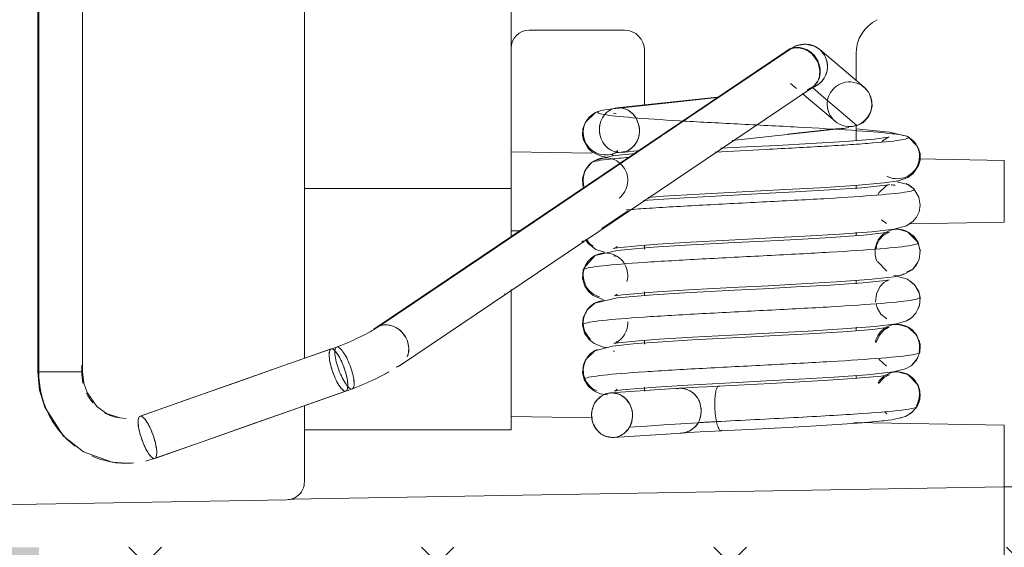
# Model space of a CAD drawing. Header units: millimetres. Extents: x -6769 to -5297, y 160 to 6644.
# Tile 4 of 15: x -5875 to -5847, y 282 to 297. Entities that reach past the tile are written whole.
import ezdxf

# ---------------------------------------------------------------- set-up
doc = ezdxf.new("R2010")
doc.units = ezdxf.units.MM
doc.linetypes.add('Dash', pattern=[6, 3, -3])
doc.layers.add('A-ANNO-DIMS', color=7, linetype='Continuous', lineweight=9, true_color=0x5b5b5b)
doc.layers.add('A-DETL-GENF', color=7, linetype='Continuous', lineweight=9)
doc.layers.add('E-LITE-EQPM', color=7, linetype='Continuous', lineweight=20)

# ---------------------------------------------------------------- blocks, each defined once
blk = doc.blocks.new('43703_GLB - 43701 TROOP-3 white recessed lamp-669899-Lateral_PDF')
at = {"lineweight": 9}
for p, q in [((-3246.989, 300.028), (-3246.989, 287.086)), ((-3245.693, 287.086), (-3245.693, 300.028)), ((-3223.026, 295.347), (-3224.314, 296.442)), ((-3225.269, 296.404), (-3237.188, 288.369)), ((-3236.475, 287.286), (-3224.555, 295.321)), ((-3225.158, 295.453), (-3224.986, 295.307)), ((-3223.026, 295.347), (-3223.085, 295.397)), ((-3223.015, 295.333), (-3223.026, 295.347)), ((-3227.287, 295.06), (-3230.199, 294.747)), ((-3224.819, 295.165), (-3223.869, 294.358)), ((-3222.836, 295.062), (-3222.883, 295.172)), ((-3222.824, 294.682), (-3222.795, 294.843)), ((-3230.295, 294.589), (-3230.215, 294.576)), ((-3226.849, 293.802), (-3223.579, 294.155)), ((-3221.525, 293.688), (-3221.571, 293.764)), ((-3230.226, 293.452), (-3230.166, 293.514)), ((-3230.046, 293.457), (-3229.53, 293.513)), ((-3221.436, 293.53), (-3221.442, 293.555)), ((-3221.408, 293.263), (-3221.401, 293.395)), ((-3222.065, 292.6), (-3221.754, 292.527)), ((-3221.754, 292.527), (-3221.579, 292.396)), ((-3229.89, 291.746), (-3230.635, 291.244)), ((-3230.635, 291.244), (-3229.89, 291.746)), ((-3222.377, 291.391), (-3222.523, 291.501)), ((-3222.009, 291.218), (-3221.764, 291.153)), ((-3221.764, 291.153), (-3221.812, 291.172)), ((-3221.764, 291.153), (-3221.457, 290.837)), ((-3231.167, 290.886), (-3231.21, 290.857)), ((-3231.21, 290.857), (-3231.167, 290.886)), ((-3230.219, 290.699), (-3230.192, 290.724)), ((-3230.298, 290.451), (-3230.175, 290.435)), ((-3221.409, 290.515), (-3221.403, 290.646)), ((-3222.367, 290.006), (-3222.637, 290.29)), ((-3222.165, 289.88), (-3221.763, 289.775)), ((-3222.049, 289.87), (-3222.136, 289.882)), ((-3221.962, 289.889), (-3221.871, 289.937)), ((-3221.573, 289.627), (-3221.662, 289.697)), ((-3233.445, 289.35), (-3233.455, 289.343)), ((-3233.455, 289.343), (-3233.445, 289.35)), ((-3230.227, 289.314), (-3230.187, 289.343)), ((-3221.463, 288.931), (-3221.416, 289.024)), ((-3221.557, 288.747), (-3221.532, 288.797)), ((-3222.034, 288.464), (-3221.753, 288.389)), ((-3221.753, 288.389), (-3221.851, 288.424)), ((-3221.722, 288.606), (-3221.67, 288.651)), ((-3221.562, 288.228), (-3221.615, 288.293)), ((-3221.493, 288.143), (-3221.519, 288.174)), ((-3230.215, 287.94), (-3230.183, 287.969)), ((-3238.484, 287.754), (-3244.026, 285.804)), ((-3230.262, 287.679), (-3230.302, 287.696)), ((-3245.718, 287.086), (-3245.718, 287.287)), ((-3245.718, 287.287), (-3245.718, 287.086)), ((-3221.644, 287.285), (-3221.471, 287.496)), ((-3222.133, 287.108), (-3221.762, 287.013)), ((-3221.735, 286.993), (-3221.762, 287.013)), ((-3221.575, 286.872), (-3221.622, 286.908)), ((-3221.425, 286.604), (-3221.466, 286.718)), ((-3243.597, 284.577), (-3238.056, 286.527)), ((-3228.384, 286.612), (-3230.373, 286.481)), ((-3230.216, 286.562), (-3230.189, 286.59)), ((-3222.369, 285.87), (-3222.427, 285.93)), ((-3221.707, 285.881), (-3221.62, 285.925)), ((-3223.015, 285.618), (-3222.993, 285.619)), ((-3222.493, 285.665), (-3222.457, 285.671)), ((-3221.992, 285.745), (-3221.968, 285.749)), ((-3230.297, 285.183), (-3228.308, 285.315))]:
    blk.add_line(p, q, dxfattribs=at)
at = {"lineweight": 9, "flags": 128}
for points in [[(-3246.964, 300.028), (-3246.964, 296.792), (-3246.964, 293.557), (-3246.964, 290.321), (-3246.964, 287.086)], [(-3246.964, 287.086), (-3246.964, 290.321), (-3246.964, 293.557), (-3246.964, 296.792), (-3246.964, 300.028)], [(-3228.847, 293.97), (-3228.129, 294.455), (-3225.149, 296.464)], [(-3225.149, 296.464), (-3228.129, 294.455), (-3228.847, 293.97)], [(-3224.314, 296.442), (-3224.464, 296.537), (-3224.724, 296.598), (-3224.978, 296.56)], [(-3224.527, 295.334), (-3224.205, 295.06), (-3223.883, 294.786), (-3223.561, 294.512), (-3223.239, 294.239)], [(-3223.239, 294.239), (-3223.561, 294.512), (-3223.883, 294.786), (-3224.205, 295.06), (-3224.527, 295.334)], [(-3223.026, 295.347), (-3222.903, 295.205), (-3222.835, 295.067), (-3222.796, 294.797), (-3222.842, 294.604), (-3222.912, 294.475), (-3223.067, 294.316), (-3223.261, 294.214)], [(-3230.31, 294.722), (-3228.693, 294.896), (-3227.287, 295.047)], [(-3227.287, 295.047), (-3228.693, 294.896), (-3230.31, 294.722)], [(-3230.826, 294.604), (-3231.109, 294.331), (-3231.183, 294.136), (-3231.192, 293.957), (-3231.162, 293.806), (-3231.033, 293.572), (-3230.892, 293.448), (-3230.651, 293.344), (-3230.506, 293.317)], [(-3223.76, 294.148), (-3225.085, 294.006), (-3225.25, 293.988)], [(-3225.25, 293.988), (-3225.085, 294.006), (-3223.76, 294.148)], [(-3223.26, 294.136), (-3223.066, 294.122), (-3222.292, 294.047), (-3221.762, 293.913)], [(-3237.068, 288.428), (-3234.088, 290.437), (-3231.108, 292.446), (-3228.874, 293.953)], [(-3228.874, 293.953), (-3231.108, 292.446), (-3234.088, 290.437), (-3237.068, 288.428)], [(-3221.759, 293.912), (-3221.476, 293.628), (-3221.404, 293.419), (-3221.402, 293.232), (-3221.444, 293.075), (-3221.599, 292.84), (-3221.755, 292.725), (-3222.03, 292.631), (-3222.44, 292.57), (-3223.296, 292.495), (-3224.303, 292.431), (-3225.297, 292.376), (-3226.209, 292.328), (-3227.806, 292.244), (-3228.845, 292.182), (-3229.285, 292.151)], [(-3222.301, 293.899), (-3222.329, 293.893), (-3222.729, 293.841), (-3223.576, 293.774), (-3224.574, 293.712), (-3225.546, 293.659), (-3226.435, 293.613), (-3227.179, 293.574)], [(-3222.51, 293.754), (-3222.484, 293.79), (-3222.36, 293.875), (-3222.301, 293.899)], [(-3229.67, 293.419), (-3230.32, 293.354), (-3230.838, 293.218)], [(-3230.929, 293.16), (-3231.127, 292.916), (-3231.191, 292.694), (-3231.183, 292.499), (-3231.158, 292.428)], [(-3222.291, 292.524), (-3222.4, 292.503), (-3223.092, 292.432), (-3224.031, 292.367), (-3225.024, 292.31), (-3225.966, 292.26), (-3226.804, 292.217), (-3228.23, 292.14), (-3229.146, 292.082), (-3229.423, 292.059)], [(-3222.625, 292.215), (-3222.587, 292.29), (-3222.397, 292.473), (-3222.295, 292.522), (-3222.291, 292.524)], [(-3221.579, 292.396), (-3221.435, 292.156), (-3221.397, 291.926), (-3221.429, 291.73), (-3221.506, 291.575), (-3221.603, 291.459), (-3221.801, 291.323), (-3222.156, 291.226), (-3222.798, 291.153), (-3223.74, 291.084), (-3224.749, 291.024), (-3225.714, 290.973), (-3226.58, 290.928), (-3228.061, 290.848), (-3229.005, 290.79), (-3229.585, 290.747), (-3230.177, 290.685), (-3230.3, 290.664), (-3230.219, 290.699)], [(-3222.288, 291.143), (-3222.374, 291.127), (-3223.045, 291.056), (-3223.981, 290.99), (-3224.979, 290.933), (-3225.927, 290.883), (-3226.774, 290.839), (-3228.217, 290.761), (-3229.144, 290.703), (-3230.19, 290.614), (-3230.825, 290.466)], [(-3222.677, 290.65), (-3222.662, 290.757), (-3222.578, 290.928), (-3222.47, 291.042), (-3222.303, 291.138), (-3222.288, 291.143)], [(-3221.457, 290.837), (-3221.577, 291.011), (-3221.672, 291.083)], [(-3231.108, 290.926), (-3231.028, 290.809), (-3230.802, 290.641), (-3230.597, 290.569), (-3230.546, 290.561)], [(-3221.457, 290.837), (-3221.399, 290.586), (-3221.429, 290.356), (-3221.516, 290.177), (-3221.634, 290.051), (-3221.867, 289.919), (-3222.15, 289.849), (-3222.888, 289.766), (-3223.841, 289.698), (-3224.848, 289.64), (-3225.803, 289.589), (-3226.656, 289.545), (-3228.108, 289.467), (-3229.032, 289.409), (-3230.034, 289.324), (-3230.269, 289.29), (-3230.227, 289.314)], [(-3230.825, 290.466), (-3231.149, 290.111), (-3231.171, 290.046)], [(-3221.795, 289.977), (-3221.602, 290.078), (-3221.463, 290.269)], [(-3231.171, 290.046), (-3231.189, 289.794), (-3231.123, 289.571), (-3231.011, 289.409), (-3230.88, 289.303), (-3230.637, 289.202), (-3230.58, 289.193)], [(-3222.299, 289.761), (-3222.391, 289.744), (-3223.067, 289.673), (-3224.007, 289.608), (-3224.998, 289.551), (-3225.943, 289.501), (-3226.786, 289.457), (-3228.221, 289.38), (-3229.144, 289.322), (-3230.186, 289.233), (-3230.836, 289.082)], [(-3222.692, 289.11), (-3222.669, 289.354), (-3222.572, 289.553), (-3222.449, 289.681), (-3222.3, 289.76), (-3222.299, 289.761)], [(-3221.763, 289.775), (-3221.56, 289.612), (-3221.442, 289.419), (-3221.4, 289.251)], [(-3221.4, 289.251), (-3221.436, 289.402), (-3221.507, 289.519)], [(-3230.836, 289.082), (-3231.065, 288.881), (-3231.173, 288.653), (-3231.195, 288.454)], [(-3221.4, 289.251), (-3221.422, 289.002), (-3221.522, 288.793), (-3221.655, 288.652), (-3221.795, 288.568), (-3222.086, 288.482), (-3222.715, 288.404), (-3223.639, 288.334), (-3224.644, 288.274), (-3225.615, 288.221), (-3226.491, 288.176), (-3227.999, 288.095), (-3228.967, 288.036), (-3229.555, 287.993), (-3230.16, 287.93), (-3230.287, 287.909), (-3230.215, 287.94)], [(-3222.368, 288.625), (-3222.54, 288.766), (-3222.65, 288.946), (-3222.68, 289.064)], [(-3231.195, 288.454), (-3231.133, 288.213), (-3231.003, 288.025), (-3230.855, 287.908), (-3230.582, 287.807), (-3230.503, 287.796)], [(-3222.296, 288.384), (-3222.308, 288.382), (-3222.775, 288.321), (-3223.639, 288.254), (-3224.621, 288.194), (-3225.588, 288.141), (-3226.47, 288.096), (-3228.002, 288.014), (-3229.012, 287.953), (-3229.634, 287.908), (-3230.324, 287.837), (-3230.835, 287.7)], [(-3222.681, 287.936), (-3222.584, 288.156), (-3222.44, 288.306), (-3222.325, 288.374), (-3222.296, 288.384)], [(-3221.753, 288.389), (-3221.507, 288.165), (-3221.404, 287.89), (-3221.411, 287.658)], [(-3221.411, 287.658), (-3221.398, 287.834), (-3221.433, 288.01)], [(-3238.469, 287.757), (-3239.854, 287.269), (-3241.24, 286.782), (-3242.625, 286.294), (-3244.01, 285.807)], [(-3244.01, 285.807), (-3242.625, 286.294), (-3241.24, 286.782), (-3239.854, 287.269), (-3238.469, 287.757)], [(-3230.835, 287.7), (-3231.105, 287.443), (-3231.167, 287.295), (-3231.192, 287.062), (-3231.149, 286.866)], [(-3221.411, 287.658), (-3221.509, 287.433), (-3221.664, 287.268), (-3221.821, 287.176), (-3222.169, 287.087), (-3222.936, 287.004), (-3223.898, 286.936), (-3224.906, 286.878), (-3225.858, 286.828), (-3226.704, 286.784), (-3228.141, 286.706), (-3229.068, 286.649), (-3230.052, 286.564), (-3230.279, 286.531), (-3230.216, 286.562)], [(-3222.378, 287.253), (-3222.591, 287.452), (-3222.602, 287.482)], [(-3246.989, 287.086), (-3246.939, 286.563), (-3246.79, 286.062), (-3246.247, 285.222), (-3245.668, 284.768), (-3244.836, 284.47), (-3244.425, 284.436)], [(-3245.693, 287.086), (-3245.655, 286.758), (-3245.562, 286.488), (-3245.276, 286.086), (-3244.997, 285.881), (-3244.612, 285.751), (-3244.424, 285.736)], [(-3222.286, 287.006), (-3222.304, 287.002), (-3222.535, 286.968), (-3223.354, 286.895), (-3224.202, 286.84), (-3225.738, 286.755), (-3227.248, 286.677)], [(-3222.605, 286.748), (-3222.454, 286.916), (-3222.319, 286.995), (-3222.286, 287.006)], [(-3221.762, 287.013), (-3221.461, 286.706), (-3221.409, 286.54), (-3221.412, 286.286), (-3221.49, 286.08)], [(-3231.149, 286.866), (-3231.018, 286.661), (-3230.846, 286.526), (-3230.678, 286.453), (-3230.471, 286.419)], [(-3243.612, 284.575), (-3242.227, 285.062), (-3240.842, 285.55), (-3239.456, 286.037), (-3238.071, 286.525)], [(-3238.071, 286.525), (-3239.456, 286.037), (-3240.842, 285.55), (-3242.227, 285.062), (-3243.612, 284.575)], [(-3227.248, 286.677), (-3227.599, 286.658), (-3227.85, 286.644), (-3228.176, 286.625), (-3228.384, 286.612)], [(-3221.476, 286.111), (-3221.428, 286.22), (-3221.399, 286.401), (-3221.403, 286.446)], [(-3221.49, 286.08), (-3221.648, 285.902), (-3221.83, 285.795), (-3222.226, 285.699), (-3223.074, 285.613), (-3223.959, 285.552), (-3224.725, 285.508), (-3225.98, 285.441), (-3227.177, 285.379)], [(-3227.839, 285.615), (-3228.337, 285.582), (-3228.834, 285.549), (-3229.331, 285.516), (-3229.828, 285.483)], [(-3229.828, 285.483), (-3229.331, 285.516), (-3228.834, 285.549), (-3228.337, 285.582), (-3227.839, 285.615)], [(-3227.177, 285.379), (-3227.53, 285.36), (-3227.781, 285.346), (-3228.107, 285.327), (-3228.308, 285.315)]]:
    blk.add_lwpolyline(points, dxfattribs=at)
at = {"lineweight": 9}
for major_axis, start_param, end_param in [((0, 9.356), 3.466891, 3.486058), ((0, 9.356), 3.466899, 3.486066), ((0, 10.656), 3.466899, 3.483103), ((0, 10.656), 3.466891, 3.483095)]:
    blk.add_ellipse((-3241.335, 296.622), major_axis=major_axis, ratio=0.958526, start_param=start_param, end_param=end_param, dxfattribs=at)
for points in [[(-3225.322, 296.358), (-3225.267, 296.411), (-3225.202, 296.452), (-3225.13, 296.476)], [(-3225.149, 296.464), (-3225.211, 296.443), (-3225.269, 296.41), (-3225.318, 296.367)], [(-3225.13, 296.476), (-3225.059, 296.499), (-3224.902, 296.513), (-3224.665, 296.44), (-3224.465, 296.283), (-3224.334, 296.058), (-3224.282, 295.807), (-3224.313, 295.648), (-3224.343, 295.576)], [(-3224.945, 296.562), (-3224.732, 296.635), (-3224.223, 296.535), (-3223.972, 295.798), (-3224.315, 295.407), (-3224.527, 295.334)], [(-3224.945, 296.562), (-3224.841, 296.597), (-3224.726, 296.604), (-3224.617, 296.584)], [(-3224.527, 295.334), (-3224.448, 295.361), (-3224.3, 295.45), (-3224.14, 295.657), (-3224.071, 295.905), (-3224.109, 296.162), (-3224.236, 296.389), (-3224.441, 296.544), (-3224.694, 296.609), (-3224.865, 296.589), (-3224.945, 296.562)], [(-3224.249, 296.377), (-3224.304, 296.441), (-3224.441, 296.544), (-3224.694, 296.609), (-3224.865, 296.589), (-3224.945, 296.562)], [(-3224.694, 296.593), (-3224.779, 296.599), (-3224.865, 296.589), (-3224.945, 296.562)], [(-3224.308, 296.437), (-3224.139, 296.289), (-3223.972, 295.798), (-3224.315, 295.407), (-3224.527, 295.334)], [(-3224.343, 295.576), (-3224.373, 295.503), (-3224.462, 295.374), (-3224.593, 295.292), (-3224.665, 295.269)], [(-3224.676, 295.261), (-3224.555, 295.301), (-3224.453, 295.389), (-3224.388, 295.502)], [(-3224.665, 295.269), (-3224.622, 295.296), (-3224.558, 295.333), (-3224.533, 295.338), (-3224.527, 295.334)], [(-3224.568, 295.325), (-3224.59, 295.315), (-3224.622, 295.296), (-3224.665, 295.269)], [(-3224.527, 295.334), (-3224.533, 295.338), (-3224.545, 295.336), (-3224.568, 295.325)], [(-3224.568, 295.325), (-3224.545, 295.336), (-3224.533, 295.338), (-3224.527, 295.334)], [(-3223.935, 294.423), (-3223.99, 294.487), (-3224.074, 294.638), (-3224.112, 294.895), (-3224.044, 295.144), (-3223.884, 295.35), (-3223.736, 295.439), (-3223.656, 295.467)], [(-3223.02, 295.342), (-3223.189, 295.49), (-3223.444, 295.54), (-3223.656, 295.467)], [(-3223.161, 295.434), (-3223.085, 295.397), (-3223.016, 295.346), (-3222.961, 295.282)], [(-3223.161, 295.434), (-3223.085, 295.397), (-3223.016, 295.346), (-3222.961, 295.282)], [(-3223.02, 295.342), (-3223.061, 295.378), (-3223.107, 295.408), (-3223.157, 295.432)], [(-3222.836, 295.062), (-3222.808, 294.982), (-3222.783, 294.81), (-3222.852, 294.562), (-3223.012, 294.355), (-3223.159, 294.266), (-3223.239, 294.239)], [(-3230.31, 294.722), (-3230.425, 294.709), (-3230.612, 294.683), (-3230.709, 294.657), (-3230.734, 294.644)], [(-3230.734, 294.644), (-3230.709, 294.657), (-3230.612, 294.683), (-3230.425, 294.709), (-3230.31, 294.722)], [(-3229.935, 293.483), (-3230.007, 293.457), (-3230.16, 293.442), (-3230.386, 293.514), (-3230.571, 293.674), (-3230.684, 293.904), (-3230.718, 294.162), (-3230.657, 294.409), (-3230.514, 294.611), (-3230.381, 294.696), (-3230.31, 294.722)], [(-3230.31, 294.722), (-3230.453, 294.671), (-3230.575, 294.551), (-3230.643, 294.401)], [(-3229.935, 293.483), (-3229.744, 293.55), (-3229.438, 293.932), (-3229.663, 294.676), (-3230.119, 294.789), (-3230.31, 294.722)], [(-3230.31, 294.722), (-3230.238, 294.747), (-3230.085, 294.762), (-3229.859, 294.691), (-3229.674, 294.53), (-3229.561, 294.3), (-3229.527, 294.042), (-3229.588, 293.795), (-3229.731, 293.593), (-3229.864, 293.508), (-3229.935, 293.483)], [(-3230.812, 293.449), (-3230.888, 293.486), (-3231.025, 293.59), (-3231.151, 293.818), (-3231.189, 294.076), (-3231.12, 294.324), (-3230.961, 294.529), (-3230.813, 294.617), (-3230.734, 294.644)], [(-3230.734, 294.644), (-3230.813, 294.617), (-3230.887, 294.573), (-3230.951, 294.517)], [(-3230.951, 294.517), (-3230.887, 294.573), (-3230.813, 294.617), (-3230.734, 294.644)], [(-3221.761, 293.913), (-3221.819, 293.943), (-3222.17, 294.005), (-3223.32, 294.097), (-3224.915, 294.189), (-3226.711, 294.28), (-3228.435, 294.371), (-3229.825, 294.462), (-3230.672, 294.553), (-3230.79, 294.613), (-3230.734, 294.644)], [(-3230.734, 294.644), (-3230.79, 294.613), (-3230.672, 294.553), (-3229.825, 294.462), (-3228.435, 294.371), (-3226.711, 294.28), (-3224.915, 294.189), (-3223.32, 294.097), (-3222.17, 294.005), (-3221.819, 293.943), (-3221.761, 293.913)], [(-3223.876, 294.363), (-3223.707, 294.215), (-3223.452, 294.166), (-3223.239, 294.239)], [(-3223.692, 294.155), (-3223.616, 294.147), (-3223.539, 294.155), (-3223.468, 294.18)], [(-3223.468, 294.18), (-3223.532, 294.157), (-3223.601, 294.149), (-3223.669, 294.153)], [(-3223.239, 294.239), (-3223.319, 294.211), (-3223.405, 294.201), (-3223.489, 294.207)], [(-3223.423, 294.206), (-3223.36, 294.208), (-3223.298, 294.218), (-3223.239, 294.239)], [(-3223.241, 294.224), (-3223.234, 294.229), (-3223.233, 294.234), (-3223.239, 294.239)], [(-3223.239, 294.239), (-3223.233, 294.234), (-3223.234, 294.229), (-3223.241, 294.224)], [(-3221.761, 293.913), (-3221.687, 293.873), (-3221.556, 293.763), (-3221.432, 293.534), (-3221.404, 293.278), (-3221.483, 293.03), (-3221.644, 292.825), (-3221.871, 292.704), (-3222.13, 292.678), (-3222.296, 292.725), (-3222.37, 292.764)], [(-3222.37, 292.764), (-3222.296, 292.725), (-3222.13, 292.678), (-3221.871, 292.704), (-3221.644, 292.825), (-3221.483, 293.03), (-3221.404, 293.278), (-3221.432, 293.534), (-3221.556, 293.763), (-3221.687, 293.873), (-3221.761, 293.913)], [(-3222.029, 293.974), (-3222.099, 293.984), (-3222.18, 293.995), (-3222.274, 294.005)], [(-3222.274, 294.005), (-3222.18, 293.995), (-3222.099, 293.984), (-3222.029, 293.974)], [(-3230.918, 293.167), (-3230.851, 293.218), (-3230.696, 293.29), (-3230.436, 293.307), (-3230.193, 293.223), (-3230.001, 293.047), (-3229.883, 292.815), (-3229.869, 292.558), (-3229.955, 292.312), (-3230.067, 292.181), (-3230.134, 292.13)], [(-3230.691, 293.275), (-3230.773, 293.254), (-3230.851, 293.218), (-3230.918, 293.167)], [(-3230.812, 293.449), (-3230.736, 293.412), (-3230.568, 293.367), (-3230.397, 293.385), (-3230.318, 293.412)], [(-3230.379, 293.528), (-3230.242, 293.451), (-3230.078, 293.432), (-3229.935, 293.483)], [(-3230.318, 293.412), (-3230.352, 293.394), (-3230.339, 293.376), (-3230.282, 293.358)], [(-3230.282, 293.358), (-3230.339, 293.376), (-3230.352, 293.394), (-3230.318, 293.412)], [(-3230.268, 293.43), (-3230.29, 293.424), (-3230.307, 293.418), (-3230.318, 293.412)], [(-3230.918, 293.167), (-3230.985, 293.116), (-3231.096, 292.985), (-3231.182, 292.74), (-3231.173, 292.568), (-3231.151, 292.486)], [(-3231.151, 292.486), (-3231.173, 292.568), (-3231.182, 292.74), (-3231.096, 292.985), (-3230.985, 293.116), (-3230.918, 293.167)], [(-3222.126, 292.503), (-3222.162, 292.507), (-3222.2, 292.511), (-3222.239, 292.515)], [(-3222.239, 292.515), (-3222.2, 292.511), (-3222.162, 292.507), (-3222.126, 292.503)], [(-3221.802, 292.55), (-3221.724, 292.517), (-3221.653, 292.468), (-3221.595, 292.407)], [(-3221.595, 292.407), (-3221.653, 292.468), (-3221.724, 292.517), (-3221.802, 292.55)], [(-3221.844, 291.189), (-3221.923, 291.218), (-3222.092, 291.245), (-3222.343, 291.179), (-3222.554, 291.028), (-3222.687, 290.807), (-3222.725, 290.549), (-3222.688, 290.381), (-3222.653, 290.304)], [(-3221.844, 291.189), (-3221.923, 291.218), (-3222.092, 291.245), (-3222.343, 291.179), (-3222.554, 291.028), (-3222.687, 290.807), (-3222.725, 290.549), (-3222.688, 290.381), (-3222.653, 290.304)], [(-3221.844, 291.189), (-3221.765, 291.159), (-3221.617, 291.069), (-3221.514, 290.931), (-3221.478, 290.855)], [(-3221.844, 291.189), (-3221.765, 291.159), (-3221.617, 291.069), (-3221.514, 290.931), (-3221.478, 290.855)], [(-3221.478, 290.855), (-3221.417, 290.822), (-3221.546, 290.757), (-3222.462, 290.659), (-3223.966, 290.56), (-3225.824, 290.462), (-3227.762, 290.363), (-3229.478, 290.265), (-3230.712, 290.166), (-3231.088, 290.1), (-3231.149, 290.067)], [(-3231.149, 290.067), (-3231.088, 290.1), (-3230.712, 290.166), (-3229.478, 290.265), (-3227.762, 290.363), (-3225.824, 290.462), (-3223.966, 290.56), (-3222.462, 290.659), (-3221.546, 290.757), (-3221.417, 290.822), (-3221.478, 290.855)], [(-3231.066, 290.915), (-3231.019, 290.845), (-3230.958, 290.784), (-3230.887, 290.736)], [(-3230.887, 290.736), (-3230.958, 290.784), (-3231.019, 290.845), (-3231.066, 290.915)], [(-3230.843, 290.456), (-3230.916, 290.414), (-3231.047, 290.3), (-3231.127, 290.148), (-3231.149, 290.067)], [(-3230.843, 290.456), (-3230.769, 290.498), (-3230.607, 290.552), (-3230.349, 290.527), (-3230.116, 290.412), (-3229.95, 290.215), (-3229.87, 289.966), (-3229.88, 289.794), (-3229.903, 289.713)], [(-3231.149, 290.067), (-3231.172, 289.986), (-3231.182, 289.814), (-3231.102, 289.565), (-3230.936, 289.368), (-3230.78, 289.291), (-3230.698, 289.268)], [(-3230.698, 289.268), (-3230.78, 289.291), (-3230.936, 289.368), (-3231.102, 289.565), (-3231.182, 289.814), (-3231.172, 289.986), (-3231.149, 290.067)], [(-3231.171, 290.046), (-3231.169, 290.053), (-3231.162, 290.06), (-3231.149, 290.067)], [(-3231.149, 290.067), (-3231.162, 290.06), (-3231.169, 290.053), (-3231.171, 290.046)], [(-3221.422, 289.274), (-3221.361, 289.241), (-3221.49, 289.175), (-3222.416, 289.076), (-3223.936, 288.976), (-3225.81, 288.877), (-3227.761, 288.778), (-3229.487, 288.678), (-3230.733, 288.579), (-3231.11, 288.512), (-3231.172, 288.479)], [(-3231.172, 288.479), (-3231.11, 288.512), (-3230.733, 288.579), (-3229.487, 288.678), (-3227.761, 288.778), (-3225.81, 288.877), (-3223.936, 288.976), (-3222.416, 289.076), (-3221.49, 289.175), (-3221.361, 289.241), (-3221.422, 289.274)], [(-3221.422, 289.274), (-3221.408, 289.266), (-3221.401, 289.259), (-3221.4, 289.251)], [(-3221.4, 289.251), (-3221.401, 289.259), (-3221.408, 289.266), (-3221.422, 289.274)], [(-3230.56, 289.156), (-3230.645, 289.152), (-3230.813, 289.113), (-3231.018, 288.958), (-3231.149, 288.734), (-3231.176, 288.564), (-3231.172, 288.479)], [(-3231.005, 288.947), (-3230.949, 289.01), (-3230.813, 289.113), (-3230.645, 289.152), (-3230.56, 289.156)], [(-3230.56, 289.156), (-3230.645, 289.152), (-3230.729, 289.133), (-3230.805, 289.097)], [(-3231.005, 288.947), (-3231.061, 288.883), (-3231.149, 288.734), (-3231.176, 288.564), (-3231.172, 288.479)], [(-3231.172, 288.479), (-3231.176, 288.564), (-3231.149, 288.734), (-3231.061, 288.883), (-3231.005, 288.947)], [(-3237.068, 288.428), (-3237.19, 288.346), (-3237.542, 288.137), (-3238.037, 287.916), (-3238.307, 287.816)], [(-3238.307, 287.816), (-3238.037, 287.916), (-3237.542, 288.137), (-3237.19, 288.346), (-3237.068, 288.428)], [(-3237.068, 288.428), (-3237.14, 288.405), (-3237.205, 288.364), (-3237.259, 288.312)], [(-3237.243, 288.327), (-3237.192, 288.372), (-3237.133, 288.407), (-3237.068, 288.428)], [(-3236.275, 287.532), (-3236.246, 287.604), (-3236.215, 287.763), (-3236.269, 288.013), (-3236.402, 288.236), (-3236.603, 288.393), (-3236.84, 288.465), (-3236.996, 288.452), (-3237.068, 288.428)], [(-3231.195, 288.454), (-3231.195, 288.463), (-3231.188, 288.471), (-3231.172, 288.479)], [(-3231.172, 288.479), (-3231.188, 288.471), (-3231.195, 288.463), (-3231.195, 288.454)], [(-3231.172, 288.479), (-3231.167, 288.395), (-3231.122, 288.229), (-3231.019, 288.088), (-3230.957, 288.031)], [(-3230.957, 288.031), (-3231.019, 288.088), (-3231.122, 288.229), (-3231.167, 288.395), (-3231.172, 288.479)], [(-3230.247, 287.924), (-3230.17, 287.96), (-3230.034, 288.063), (-3229.903, 288.288), (-3229.875, 288.458), (-3229.88, 288.542)], [(-3221.523, 288.174), (-3221.568, 288.246), (-3221.685, 288.37), (-3221.925, 288.468), (-3222.184, 288.476), (-3222.422, 288.379), (-3222.608, 288.196), (-3222.68, 288.039), (-3222.698, 287.956)], [(-3221.928, 288.453), (-3221.845, 288.435), (-3221.765, 288.403), (-3221.696, 288.355)], [(-3221.523, 288.174), (-3221.568, 288.246), (-3221.685, 288.37), (-3221.845, 288.435), (-3221.928, 288.453)], [(-3221.928, 288.453), (-3221.845, 288.435), (-3221.765, 288.403), (-3221.696, 288.355)], [(-3221.523, 288.174), (-3221.568, 288.246), (-3221.685, 288.37), (-3221.845, 288.435), (-3221.928, 288.453)], [(-3221.523, 288.174), (-3221.478, 288.103), (-3221.415, 287.941), (-3221.416, 287.768), (-3221.433, 287.686)], [(-3230.046, 288.075), (-3230.102, 288.011), (-3230.17, 287.96), (-3230.247, 287.924)], [(-3238.469, 287.757), (-3238.533, 287.757), (-3238.582, 287.51), (-3238.343, 286.771), (-3238.135, 286.525), (-3238.071, 286.525)], [(-3238.071, 286.525), (-3238.095, 286.525), (-3238.154, 286.559), (-3238.261, 286.696), (-3238.367, 286.898), (-3238.459, 287.141), (-3238.524, 287.383), (-3238.548, 287.586), (-3238.53, 287.722), (-3238.493, 287.757), (-3238.469, 287.757)], [(-3238.071, 286.525), (-3238.007, 286.525), (-3237.958, 286.771), (-3238.197, 287.51), (-3238.405, 287.757), (-3238.469, 287.757)], [(-3238.469, 287.757), (-3238.445, 287.757), (-3238.386, 287.722), (-3238.28, 287.586), (-3238.173, 287.383), (-3238.081, 287.141), (-3238.016, 286.898), (-3237.992, 286.696), (-3238.01, 286.559), (-3238.047, 286.525), (-3238.071, 286.525)], [(-3238.307, 287.816), (-3238.331, 287.816), (-3238.367, 287.781), (-3238.383, 287.646), (-3238.355, 287.445), (-3238.285, 287.204), (-3238.189, 286.963), (-3238.079, 286.762), (-3237.97, 286.626), (-3237.91, 286.592), (-3237.886, 286.592)], [(-3237.886, 286.592), (-3237.91, 286.592), (-3237.97, 286.626), (-3238.079, 286.762), (-3238.189, 286.963), (-3238.285, 287.204), (-3238.355, 287.445), (-3238.383, 287.646), (-3238.367, 287.781), (-3238.331, 287.816), (-3238.307, 287.816)], [(-3237.886, 286.592), (-3237.862, 286.592), (-3237.826, 286.626), (-3237.81, 286.762), (-3237.838, 286.963), (-3237.908, 287.204), (-3238.004, 287.445), (-3238.114, 287.646), (-3238.223, 287.781), (-3238.283, 287.816), (-3238.307, 287.816)], [(-3237.886, 286.592), (-3237.862, 286.592), (-3237.826, 286.626), (-3237.81, 286.762), (-3237.838, 286.963), (-3237.908, 287.204), (-3238.004, 287.445), (-3238.114, 287.646), (-3238.223, 287.781), (-3238.283, 287.816), (-3238.307, 287.816)], [(-3238.307, 287.816), (-3238.283, 287.816), (-3238.223, 287.781), (-3238.114, 287.646), (-3238.004, 287.445), (-3237.908, 287.204), (-3237.838, 286.963), (-3237.81, 286.762), (-3237.826, 286.626), (-3237.862, 286.592), (-3237.886, 286.592)], [(-3230.763, 287.734), (-3230.842, 287.703), (-3230.989, 287.612), (-3231.133, 287.399), (-3231.186, 287.144), (-3231.158, 286.974), (-3231.127, 286.895)], [(-3231.127, 286.895), (-3231.158, 286.974), (-3231.186, 287.144), (-3231.133, 287.399), (-3230.989, 287.612), (-3230.842, 287.703), (-3230.763, 287.734)], [(-3221.433, 287.686), (-3221.417, 287.677), (-3221.409, 287.667), (-3221.412, 287.658)], [(-3221.412, 287.658), (-3221.409, 287.667), (-3221.417, 287.677), (-3221.433, 287.686)], [(-3237.817, 286.773), (-3237.819, 286.829), (-3237.838, 286.963), (-3237.908, 287.204), (-3237.972, 287.364), (-3238.006, 287.438)], [(-3238.006, 287.438), (-3237.972, 287.364), (-3237.908, 287.204), (-3237.838, 286.963), (-3237.819, 286.829), (-3237.817, 286.773)], [(-3236.595, 287.226), (-3236.523, 287.25), (-3236.458, 287.29), (-3236.404, 287.343)], [(-3236.449, 287.304), (-3236.493, 287.27), (-3236.542, 287.244), (-3236.595, 287.226)], [(-3246.981, 287.086), (-3246.996, 287.086), (-3246.991, 287.086), (-3246.964, 287.086)], [(-3246.964, 287.086), (-3246.988, 287.086), (-3246.995, 287.086), (-3246.985, 287.086)], [(-3245.906, 284.933), (-3246.231, 285.178), (-3246.77, 285.83), (-3246.964, 286.667), (-3246.964, 287.086)], [(-3246.964, 287.086), (-3246.964, 286.667), (-3246.77, 285.83), (-3246.231, 285.178), (-3245.906, 284.933)], [(-3246.649, 287.086), (-3246.723, 287.086), (-3246.857, 287.086), (-3246.94, 287.086), (-3246.964, 287.086)], [(-3246.156, 287.086), (-3246.238, 287.086), (-3246.411, 287.086), (-3246.575, 287.086), (-3246.649, 287.086)], [(-3245.771, 287.086), (-3245.811, 287.086), (-3245.92, 287.086), (-3246.075, 287.086), (-3246.156, 287.086)], [(-3245.771, 287.086), (-3245.692, 287.086), (-3245.67, 287.086), (-3245.718, 287.086)], [(-3245.718, 287.086), (-3245.694, 287.086), (-3245.681, 287.086), (-3245.731, 287.086), (-3245.771, 287.086)], [(-3245.718, 287.086), (-3245.718, 286.978), (-3245.705, 286.869), (-3245.68, 286.764)], [(-3245.68, 286.764), (-3245.705, 286.869), (-3245.718, 286.978), (-3245.718, 287.086)], [(-3221.44, 286.604), (-3221.46, 286.686), (-3221.532, 286.841), (-3221.727, 287.012), (-3221.97, 287.102), (-3222.226, 287.086), (-3222.46, 286.971), (-3222.578, 286.845), (-3222.621, 286.772)], [(-3221.735, 286.998), (-3221.808, 287.042), (-3221.97, 287.102), (-3222.226, 287.086), (-3222.46, 286.971), (-3222.578, 286.845), (-3222.621, 286.772)], [(-3221.735, 286.998), (-3221.662, 286.955), (-3221.532, 286.841), (-3221.424, 286.608), (-3221.412, 286.348), (-3221.467, 286.184), (-3221.51, 286.111)], [(-3231.149, 286.866), (-3231.153, 286.876), (-3231.146, 286.886), (-3231.127, 286.895)], [(-3231.127, 286.895), (-3231.146, 286.886), (-3231.153, 286.876), (-3231.149, 286.866)], [(-3231.127, 286.895), (-3231.096, 286.817), (-3231.001, 286.673), (-3230.859, 286.573), (-3230.781, 286.538)], [(-3230.781, 286.538), (-3230.859, 286.573), (-3231.001, 286.673), (-3231.096, 286.817), (-3231.127, 286.895)], [(-3221.546, 286.831), (-3221.496, 286.763), (-3221.46, 286.686), (-3221.44, 286.604)], [(-3245.575, 286.47), (-3245.526, 286.369), (-3245.464, 286.275), (-3245.392, 286.19)], [(-3245.392, 286.19), (-3245.464, 286.275), (-3245.526, 286.369), (-3245.575, 286.47)], [(-3237.832, 286.64), (-3237.844, 286.609), (-3237.862, 286.592), (-3237.886, 286.592)], [(-3230.842, 286.181), (-3230.733, 286.371), (-3230.312, 286.611), (-3229.704, 286.192), (-3229.719, 285.673), (-3229.828, 285.483)], [(-3228.481, 286.597), (-3228.405, 286.616), (-3228.247, 286.621), (-3228.025, 286.523), (-3227.848, 286.346), (-3227.752, 286.109), (-3227.745, 285.848), (-3227.798, 285.686), (-3227.839, 285.615)], [(-3227.224, 286.668), (-3227.242, 286.682), (-3227.279, 286.676), (-3227.324, 286.562), (-3227.353, 286.374), (-3227.36, 286.131), (-3227.344, 285.871), (-3227.321, 285.713), (-3227.307, 285.645)], [(-3227.307, 285.645), (-3227.321, 285.713), (-3227.344, 285.871), (-3227.36, 286.131), (-3227.353, 286.374), (-3227.324, 286.562), (-3227.279, 286.676), (-3227.242, 286.682), (-3227.224, 286.668)], [(-3230.354, 285.183), (-3230.561, 285.193), (-3230.966, 285.472), (-3230.951, 285.991), (-3230.842, 286.181)], [(-3245.046, 285.902), (-3244.912, 285.826), (-3244.766, 285.774), (-3244.616, 285.751)], [(-3244.616, 285.751), (-3244.766, 285.774), (-3244.912, 285.826), (-3245.046, 285.902)], [(-3229.828, 285.483), (-3229.768, 285.616), (-3229.739, 285.742), (-3229.742, 285.858)], [(-3221.51, 286.111), (-3221.491, 286.101), (-3221.484, 286.09), (-3221.491, 286.08)], [(-3221.491, 286.08), (-3221.484, 286.09), (-3221.491, 286.101), (-3221.51, 286.111)], [(-3221.51, 286.111), (-3221.491, 286.101), (-3221.484, 286.09), (-3221.491, 286.08)], [(-3221.491, 286.08), (-3221.484, 286.09), (-3221.491, 286.101), (-3221.51, 286.111)], [(-3243.612, 284.575), (-3243.676, 284.575), (-3243.884, 284.821), (-3244.123, 285.56), (-3244.075, 285.807), (-3244.01, 285.807)], [(-3244.01, 285.807), (-3244.034, 285.807), (-3244.071, 285.772), (-3244.089, 285.636), (-3244.065, 285.434), (-3244, 285.191), (-3243.908, 284.948), (-3243.802, 284.746), (-3243.696, 284.61), (-3243.636, 284.575), (-3243.612, 284.575)], [(-3243.627, 285.191), (-3243.653, 285.272), (-3243.714, 285.434), (-3243.821, 285.636), (-3243.927, 285.772), (-3243.986, 285.807), (-3244.01, 285.807)], [(-3244.01, 285.807), (-3243.946, 285.807), (-3243.738, 285.56), (-3243.499, 284.821), (-3243.548, 284.575), (-3243.612, 284.575)], [(-3228.365, 285.314), (-3228.159, 285.305), (-3227.948, 285.425), (-3227.839, 285.615)], [(-3227.839, 285.615), (-3227.88, 285.543), (-3227.99, 285.421), (-3228.135, 285.35), (-3228.211, 285.331)], [(-3227.839, 285.615), (-3227.818, 285.616), (-3227.758, 285.62), (-3227.626, 285.627), (-3227.469, 285.636), (-3227.359, 285.642), (-3227.307, 285.645)], [(-3227.307, 285.645), (-3227.359, 285.642), (-3227.469, 285.636), (-3227.626, 285.627), (-3227.758, 285.62), (-3227.818, 285.616), (-3227.839, 285.615)], [(-3227.307, 285.645), (-3227.292, 285.577), (-3227.259, 285.462), (-3227.22, 285.401), (-3227.202, 285.388)], [(-3227.148, 285.397), (-3227.165, 285.377), (-3227.201, 285.371), (-3227.259, 285.462), (-3227.292, 285.577), (-3227.307, 285.645)], [(-3229.828, 285.483), (-3229.937, 285.293), (-3230.148, 285.173), (-3230.354, 285.183)], [(-3243.54, 284.757), (-3243.541, 284.813), (-3243.557, 284.948), (-3243.601, 285.11), (-3243.627, 285.191)], [(-3243.612, 284.575), (-3243.588, 284.575), (-3243.551, 284.61), (-3243.539, 284.7), (-3243.54, 284.757)], [(-3243.612, 284.575), (-3243.696, 284.545), (-3243.782, 284.52), (-3243.869, 284.5)], [(-3243.869, 284.5), (-3243.782, 284.52), (-3243.696, 284.545), (-3243.612, 284.575)]]:
    blk.add_open_spline(points, degree=3, dxfattribs=at)
for points, knots in [([(-3224.356, 295.567), (-3224.336, 295.615), (-3224.268, 295.871), (-3224.481, 296.412), (-3224.958, 296.526), (-3225.149, 296.464)], [-0.375, -0.375, -0.375, -0.375, -0.3333333, -0.1666667, 0, 0, 0, 0]), ([(-3225.13, 296.476), (-3225.076, 296.51), (-3225.012, 296.548), (-3224.974, 296.562), (-3224.965, 296.564)], [-1, -1, -1, -1, -0.5, -0.25, -0.25, -0.25, -0.25]), ([(-3224.965, 296.564), (-3224.974, 296.562), (-3225.012, 296.548), (-3225.076, 296.51), (-3225.13, 296.476)], [-0.75, -0.75, -0.75, -0.75, -0.5, 0, 0, 0, 0]), ([(-3223.239, 294.239), (-3223.026, 294.312), (-3222.77, 294.605), (-3222.799, 294.955), (-3222.836, 295.062)], [-0.5, -0.5, -0.5, -0.5, -0.3333333, -0.25, -0.25, -0.25, -0.25]), ([(-3230.643, 294.401), (-3230.666, 294.352), (-3230.717, 294.192), (-3230.704, 294.017), (-3230.671, 293.909)], [-0.3749992, -0.3749992, -0.3749992, -0.3749992, -0.3333333, -0.25, -0.25, -0.25, -0.25]), ([(-3230.671, 293.909), (-3230.638, 293.8), (-3230.553, 293.65), (-3230.425, 293.554), (-3230.379, 293.528)], [-0.25, -0.25, -0.25, -0.25, -0.1666667, -0.1250007, -0.1250007, -0.1250007, -0.1250007]), ([(-3221.761, 293.913), (-3221.704, 293.882), (-3221.825, 293.82), (-3222.535, 293.744), (-3223.397, 293.681), (-3224.412, 293.619), (-3225.763, 293.547), (-3226.867, 293.491), (-3227.347, 293.465)], [-1, -1, -1, -1, -0.875, -0.75, -0.6875, -0.625, -0.5, -0.3977393, -0.3977393, -0.3977393, -0.3977393]), ([(-3227.347, 293.465), (-3226.867, 293.491), (-3225.763, 293.547), (-3224.412, 293.619), (-3223.397, 293.681), (-3222.535, 293.744), (-3221.825, 293.82), (-3221.704, 293.882), (-3221.761, 293.913)], [-0.6022607, -0.6022607, -0.6022607, -0.6022607, -0.5, -0.375, -0.3125, -0.25, -0.125, 0, 0, 0, 0]), ([(-3229.856, 293.311), (-3230.059, 293.294), (-3230.409, 293.262), (-3230.771, 293.214), (-3230.889, 293.182), (-3230.918, 293.167)], [-0.1906894, -0.1906894, -0.1906894, -0.1906894, -0.125, -0.0625, 0, 0, 0, 0]), ([(-3230.918, 293.167), (-3230.889, 293.182), (-3230.771, 293.214), (-3230.409, 293.262), (-3230.059, 293.294), (-3229.856, 293.311)], [-1, -1, -1, -1, -0.9375, -0.875, -0.8093106, -0.8093106, -0.8093106, -0.8093106]), ([(-3230.29, 293.424), (-3230.266, 293.432), (-3230.181, 293.452), (-3230.039, 293.471), (-3229.935, 293.483)], [-0.8424549, -0.8424549, -0.8424549, -0.8424549, -0.5, 0, 0, 0, 0]), ([(-3221.595, 292.407), (-3221.536, 292.376), (-3221.66, 292.311), (-3222.56, 292.215), (-3224.028, 292.119), (-3225.847, 292.023), (-3227.738, 291.927), (-3229.103, 291.848), (-3229.743, 291.802), (-3229.918, 291.788)], [-1, -1, -1, -1, -0.875, -0.75, -0.625, -0.5, -0.375, -0.25, -0.1964997, -0.1964997, -0.1964997, -0.1964997]), ([(-3229.918, 291.788), (-3229.743, 291.802), (-3229.103, 291.848), (-3227.738, 291.927), (-3225.847, 292.023), (-3224.028, 292.119), (-3222.56, 292.215), (-3221.66, 292.311), (-3221.536, 292.376), (-3221.595, 292.407)], [-0.8035003, -0.8035003, -0.8035003, -0.8035003, -0.75, -0.625, -0.5, -0.375, -0.25, -0.125, 0, 0, 0, 0]), ([(-3237.068, 288.428), (-3236.877, 288.491), (-3236.4, 288.377), (-3236.187, 287.836), (-3236.255, 287.58), (-3236.275, 287.532)], [0, 0, 0, 0, 0.1666667, 0.3333333, 0.375, 0.375, 0.375, 0.375]), ([(-3221.433, 287.686), (-3221.372, 287.653), (-3221.506, 287.586), (-3222.429, 287.487), (-3223.938, 287.389), (-3225.803, 287.29), (-3227.41, 287.208), (-3228.604, 287.142), (-3229.676, 287.075), (-3230.691, 286.994), (-3231.066, 286.928), (-3231.127, 286.895)], [-1, -1, -1, -1, -0.875, -0.75, -0.625, -0.5, -0.375, -0.3125, -0.25, -0.125, 0, 0, 0, 0]), ([(-3231.127, 286.895), (-3231.066, 286.928), (-3230.691, 286.994), (-3229.676, 287.075), (-3228.604, 287.142), (-3227.41, 287.208), (-3225.803, 287.29), (-3223.938, 287.389), (-3222.429, 287.487), (-3221.506, 287.586), (-3221.372, 287.653), (-3221.433, 287.686)], [-1, -1, -1, -1, -0.875, -0.75, -0.6875, -0.625, -0.5, -0.375, -0.25, -0.125, 0, 0, 0, 0]), ([(-3246.964, 287.086), (-3246.9, 287.086), (-3246.522, 287.086), (-3245.962, 287.086), (-3245.798, 287.086), (-3245.771, 287.086)], [-0.5, -0.5, -0.5, -0.5, -0.3333333, -0.1666667, -0.125, -0.125, -0.125, -0.125]), ([(-3237.886, 286.592), (-3237.591, 286.702), (-3237.191, 286.882), (-3236.895, 287.043), (-3236.81, 287.093)], [-1, -1, -1, -1, -0.5, -0.25, -0.25, -0.25, -0.25]), ([(-3236.81, 287.093), (-3236.895, 287.043), (-3237.191, 286.882), (-3237.591, 286.702), (-3237.886, 286.592)], [-0.75, -0.75, -0.75, -0.75, -0.5, 0, 0, 0, 0]), ([(-3229.742, 285.858), (-3229.743, 285.916), (-3229.761, 286.028), (-3229.85, 286.205), (-3229.975, 286.354), (-3230.131, 286.446), (-3230.347, 286.49), (-3230.524, 286.459), (-3230.683, 286.369), (-3230.786, 286.259), (-3230.842, 286.181)], [-0.8125, -0.8125, -0.8125, -0.8125, -0.71875, -0.625, -0.53125, -0.4375, -0.3125, -0.21875, -0.125, 0, 0, 0, 0]), ([(-3227.839, 285.615), (-3227.73, 285.804), (-3227.715, 286.324), (-3228.171, 286.638), (-3228.43, 286.61), (-3228.481, 286.597)], [0, 0, 0, 0, 0.1666667, 0.3333333, 0.375, 0.375, 0.375, 0.375]), ([(-3230.648, 285.286), (-3230.737, 285.347), (-3230.962, 285.602), (-3230.951, 285.991), (-3230.842, 286.181)], [-0.25, -0.25, -0.25, -0.25, -0.1666667, 0, 0, 0, 0]), ([(-3230.842, 286.181), (-3230.902, 286.048), (-3230.945, 285.859), (-3230.909, 285.636), (-3230.82, 285.459), (-3230.695, 285.311), (-3230.539, 285.218), (-3230.323, 285.175), (-3230.146, 285.205), (-3229.987, 285.295), (-3229.884, 285.405), (-3229.828, 285.483)], [-1, -1, -1, -1, -0.8125, -0.71875, -0.625, -0.53125, -0.4375, -0.3125, -0.21875, -0.125, 0, 0, 0, 0]), ([(-3221.535, 286.053), (-3221.587, 286.033), (-3221.875, 285.975), (-3222.984, 285.878), (-3225.032, 285.761), (-3226.576, 285.683), (-3227.307, 285.645)], [-0.875, -0.875, -0.875, -0.875, -0.75, -0.5, -0.25, 0, 0, 0, 0]), ([(-3227.307, 285.645), (-3226.576, 285.683), (-3225.032, 285.761), (-3222.984, 285.878), (-3221.875, 285.975), (-3221.587, 286.033), (-3221.535, 286.053)], [-1, -1, -1, -1, -0.75, -0.5, -0.25, -0.125, -0.125, -0.125, -0.125]), ([(-3244.203, 284.446), (-3244.402, 284.428), (-3244.82, 284.441), (-3245.223, 284.561), (-3245.421, 284.649)], [-0.8744452, -0.8744452, -0.8744452, -0.8744452, -0.75, -0.6156495, -0.6156495, -0.6156495, -0.6156495]), ([(-3245.421, 284.649), (-3245.223, 284.561), (-3244.82, 284.441), (-3244.402, 284.428), (-3244.203, 284.446)], [-0.3843505, -0.3843505, -0.3843505, -0.3843505, -0.25, -0.1255548, -0.1255548, -0.1255548, -0.1255548])]:
    blk.add_open_spline(points, degree=3, knots=knots, dxfattribs=at)
at = {"layer": 'E-LITE-EQPM'}
for p, q in [((-3239.26, 287.478), (-3239.26, 312.577)), ((-3233.26, 300), (-3233.26, 293.838)), ((-3232.74, 297), (-3229.978, 297)), ((-3229.393, 296.415), (-3229.393, 294.82)), ((-3223.26, 295.545), (-3223.26, 296.318)), ((-3223.26, 293.797), (-3223.26, 294.209)), ((-3233.26, 293.838), (-3233.26, 292.407)), ((-3233.26, 293.47), (-3230.918, 293.429)), ((-3221.45, 293.264), (-3218.96, 293.221)), ((-3218.96, 293.221), (-3218.96, 291.429)), ((-3223.26, 292.397), (-3223.26, 292.499)), ((-3239.26, 292.407), (-3233.26, 292.407)), ((-3233.26, 292.407), (-3233.26, 291.533)), ((-3233.26, 291.533), (-3233.26, 291.008)), ((-3218.96, 291.429), (-3221.685, 291.382)), ((-3232.995, 291.184), (-3233.26, 291.18)), ((-3223.26, 291.041), (-3223.26, 291.141)), ((-3229.393, 290.766), (-3229.393, 290.652)), ((-3223.26, 289.644), (-3223.26, 289.741)), ((-3233.26, 289.475), (-3233.26, 287.095)), ((-3229.393, 289.408), (-3229.393, 289.303)), ((-3223.26, 288.279), (-3223.26, 288.381)), ((-3229.393, 288.005), (-3229.393, 287.896)), ((-3233.26, 287.095), (-3233.26, 285.405)), ((-3223.26, 286.899), (-3223.26, 286.983)), ((-3229.393, 286.648), (-3229.393, 286.529)), ((-3239.26, 283.896), (-3239.26, 286.106)), ((-3233.26, 285.795), (-3230.905, 285.754)), ((-3223.328, 285.622), (-3218.96, 285.546)), ((-3239.26, 285.405), (-3233.26, 285.405)), ((-3218.96, 285.546), (-3218.96, 283.754)), ((-3218.96, 283.754), (-3239.635, 283.393)), ((-3268.96, 282.87), (-3239.767, 283.38)), ((-3239.635, 283.393), (-3239.551, 283.395))]:
    blk.add_line(p, q, dxfattribs=at)
for centre, radius, start, end in [((-3222.157, 296.318), 1.103, 116.5651, 180), ((-3232.74, 296.48), 0.52, 90, 180), ((-3229.978, 296.415), 0.585, 360, 90)]:
    blk.add_arc(centre, radius, start, end, dxfattribs=at)
blk.add_open_spline([(-3239.26, 283.896), (-3239.26, 283.85), (-3239.273, 283.751), (-3239.333, 283.617), (-3239.435, 283.498), (-3239.578, 283.407), (-3239.7, 283.381), (-3239.767, 283.38)], degree=3, knots=[-1, -1, -1, -1, -0.833333, -0.625, -0.458333, -0.25, 0, 0, 0, 0], dxfattribs=at)

msp = doc.modelspace()

# ---------------------------------------------------------------- hatches: boundary and pattern name
at = {"layer": 'A-DETL-GENF', "true_color": 0xf0f0f0}
h = msp.add_hatch(color=7, dxfattribs=at)
h.paths.add_polyline_path([(-5896.63, 250), (-5874.63, 250), (-5874.63, 282), (-5896.63, 282), (-5896.63, 263.64)])
h.paths.add_polyline_path([(-5878.249, 318), (-5874.63, 318), (-5874.63, 350), (-5896.63, 350), (-5896.63, 318)])
at = {"layer": 'A-DETL-GENF', "true_color": 0xaaaaaa}
h = msp.add_hatch(dxfattribs=at)
h.set_pattern_fill('FP_2', color=253, style=0, pattern_type=2)
h.set_pattern_definition([(45, (-5655.178, 277.281), (-4.24264, 4.24264), []), (135, (-5655.178, 277.281), (-4.24264, -4.24264), [])])
h.paths.add_polyline_path([(-5874.63, 250), (-5768.51, 250), (-5768.51, 350), (-5874.63, 350), (-5874.63, 318), (-5805.51, 318), (-5805.51, 282), (-5874.63, 282), (-5874.63, 257.726)])

# ---------------------------------------------------------------- linework, layer by layer
at = {"layer": 'A-ANNO-DIMS', "color": 254, "linetype": 'Dash', "true_color": 0xd2d2d2}
for q in [(-5824.544, 283.754), (-5846.63, 233.754)]:
    msp.add_line((-5846.63, 283.754), q, dxfattribs=at)

# ---------------------------------------------------------------- block references
at = {"layer": 'E-LITE-EQPM'}
msp.add_blockref('43703_GLB - 43701 TROOP-3 white recessed lamp-669899-Lateral_PDF', (-2627.67, 0), dxfattribs=at)

doc.saveas('drawing.dxf')
